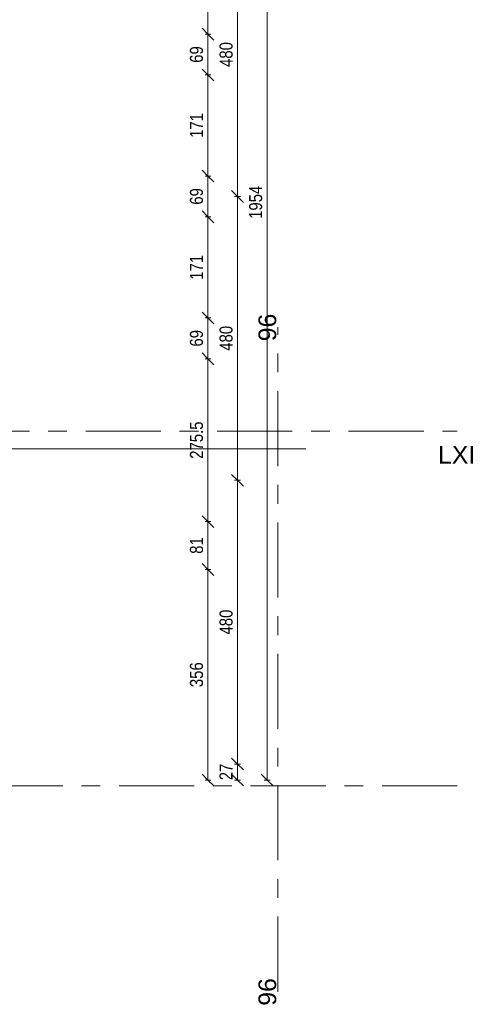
# Model space of a CAD drawing. Header units: centimetres. Extents: x -1737 to 22393, y -8842 to 3760.
# Tile 32 of 44: x 1681 to 2444, y 2 to 1667. Entities that reach past the tile are written whole.
import ezdxf

# ---------------------------------------------------------------- set-up
doc = ezdxf.new("R2010")
doc.units = ezdxf.units.CM
doc.linetypes.add('Oś', pattern=[222.25, 127, -31.75, 31.75, -31.75])
for name, color, linetype, lineweight in [('A-ANNO-DIMS', 211, 'Continuous', 13), ('A-ANNO-DIMS-100', 211, 'Continuous', 13), ('A-FLOR', 192, 'Continuous', 13), ('S-GRID', 1, 'Continuous', 13), ('S-GRID-IDEN', 1, 'Continuous', 13)]:
    doc.layers.add(name, color=color, linetype=linetype, lineweight=lineweight)
doc.styles.add('Arial Narrow_1', font='ARIALN.TTF', dxfattribs={"height": 22})
doc.styles.add('Arial_1', font='arial.ttf', dxfattribs={"height": 30})
doc.dimstyles.new('Diagonal_1_100__0_1_', dxfattribs={"dimscale": 30.48, "dimtxt": 22.515481, "dimasz": 0.656168, "dimexe": 0.164042, "dimexo": 0.0625, "dimgap": 0.065617, "dimtad": 1, "dimdec": 1, "dimrnd": 0.1, "dimdsep": 46, "dimtxsty": 'Arial Narrow_1', "dimblk1": 'OBLIQUE', "dimblk2": 'OBLIQUE', "dimsah": 1, "dimcen": 0.09, "dimazin": 0, "dimtfac": 1, "dimtdec": 4, "dimtix": 1, "dimtmove": 0, "dimatfit": 3, "dimfxl": 0.164042, "dimfxlon": 1, "dimtvp": 1, "dimtolj": 1, "dimtzin": 0, "dimarcsym": 2})

# ---------------------------------------------------------------- blocks, each defined once
blk = doc.blocks.new('Pawilon J_rvt-1-3_piętro I __3_90 m_ - stan istniejący')
at = {"layer": 'A-FLOR', "color": 9}
for p, q in [((1523.4, 941.3), (1523.4, 371.3)), ((2164.7, 941.3), (1523.4, 941.3)), ((1523.4, 371.3), (1514.4, 371.3)), ((1514.4, 371.3), (1514.4, 279))]:
    blk.add_line(p, q, dxfattribs=at)
at = {"layer": 'S-GRID', "linetype": 'Oś'}
for p, q in [((1517.4, 23.2), (1517.4, 1147.1)), ((2117.4, 23.2), (2117.4, 1147.1)), ((1125.8, 971.3), (2420.5, 971.3)), ((2420.5, 371.3), (1302.4, 371.3))]:
    blk.add_line(p, q, dxfattribs=at)
at = {"layer": 'S-GRID-IDEN', "char_height": 30, "width": 48.3, "attachment_point": 5, "rotation": 90, "line_spacing_factor": 0.936439, "style": 'Arial_1'}
for s, insert in [('\\pxqc,t4.23333,8.46667,12.7,16.93333,21.16667,25.4,29.63333,33.86667,38.1,42.33333,46.56667,50.8,55.03333,59.26667,63.5,67.73333,71.96667,76.2,80.43333,84.66667,88.9,93.13333,97.36667,101.6,105.83333,110.06667,114.3,118.53333,122.76667,127,131.23333,135.46667;{95}', (1499.8, 1146.7)), ('\\pxqc,t4.23333,8.46667,12.7,16.93333,21.16667,25.4,29.63333,33.86667,38.1,42.33333,46.56667,50.8,55.03333,59.26667,63.5,67.73333,71.96667,76.2,80.43333,84.66667,88.9,93.13333,97.36667,101.6,105.83333,110.06667,114.3,118.53333,122.76667,127,131.23333,135.46667;{96}', (2099.8, 1146.7)), ('\\pxqc,t4.23333,8.46667,12.7,16.93333,21.16667,25.4,29.63333,33.86667,38.1,42.33333,46.56667,50.8,55.03333,59.26667,63.5,67.73333,71.96667,76.2,80.43333,84.66667,88.9,93.13333,97.36667,101.6,105.83333,110.06667,114.3,118.53333,122.76667,127,131.23333,135.46667;{95}', (1499.8, 22.8)), ('\\pxqc,t4.23333,8.46667,12.7,16.93333,21.16667,25.4,29.63333,33.86667,38.1,42.33333,46.56667,50.8,55.03333,59.26667,63.5,67.73333,71.96667,76.2,80.43333,84.66667,88.9,93.13333,97.36667,101.6,105.83333,110.06667,114.3,118.53333,122.76667,127,131.23333,135.46667;{96}', (2099.8, 22.8))]:
    blk.add_mtext(s, dxfattribs=dict(at, insert=insert))
at = {"layer": 'S-GRID-IDEN', "char_height": 30, "attachment_point": 5, "line_spacing_factor": 0.936439, "style": 'Arial_1'}
for s, insert, width in [('\\pxqc,t4.23333,8.46667,12.7,16.93333,21.16667,25.4,29.63333,33.86667,38.1,42.33333,46.56667,50.8,55.03333,59.26667,63.5,67.73333,71.96667,76.2,80.43333,84.66667,88.9,93.13333,97.36667,101.6,105.83333,110.06667,114.3,118.53333,122.76667,127,131.23333,135.46667;{LXI}', (2419.7, 931.4), 63.5), ('\\pxqc,t4.23333,8.46667,12.7,16.93333,21.16667,25.4,29.63333,33.86667,38.1,42.33333,46.56667,50.8,55.03333,59.26667,63.5,67.73333,71.96667,76.2,80.43333,84.66667,88.9,93.13333,97.36667,101.6,105.83333,110.06667,114.3,118.53333,122.76667,127,131.23333,135.46667;{LXII}', (1302.6, 395.4), 75.4)]:
    blk.add_mtext(s, dxfattribs=dict(at, insert=insert, width=width))
blk = doc.blocks.new('DIMBLOCK21-3_piętro I __3_90 m_ - stan istniejący')
at = {"layer": 'A-ANNO-DIMS-100'}
for p, q in [((2049.3, 408.3), (2039.3, 418.3)), ((2044.3, 408.3), (2054.3, 408.3)), ((2049.3, 408.3), (2044.3, 408.3)), ((2049.3, 381.3), (2049.3, 408.3)), ((2049.3, 408.3), (2059.3, 398.3)), ((2049.3, 381.3), (2039.3, 391.3)), ((2044.3, 381.3), (2054.3, 381.3)), ((2049.3, 381.3), (2044.3, 381.3)), ((2049.3, 381.3), (2059.3, 371.3))]:
    blk.add_line(p, q, dxfattribs=at)
at = {"layer": 'A-ANNO-DIMS-100', "color": 0, "insert": (2018.8, 380.9), "char_height": 22, "width": 33.452, "attachment_point": 1, "rotation": 90, "line_spacing_factor": 0.974696, "style": 'Arial Narrow_1'}
blk.add_mtext('27', dxfattribs=at)
blk = doc.blocks.new('_Oblique')
at = {"color": 0, "linetype": 'ByBlock', "lineweight": -2}
blk.add_line((-0.5, -0.5), (0.5, 0.5), dxfattribs=at)
blk = doc.blocks.new('DIMBLOCK22-3_piętro I __3_90 m_ - stan istniejący')
at = {"layer": 'A-ANNO-DIMS-100'}
for p, q in [((2049.3, 888.3), (2039.3, 898.3)), ((2044.3, 888.3), (2054.3, 888.3)), ((2049.3, 888.3), (2044.3, 888.3)), ((2049.3, 408.3), (2049.3, 888.3)), ((2049.3, 888.3), (2059.3, 878.3)), ((2049.3, 408.3), (2039.3, 418.3)), ((2044.3, 408.3), (2054.3, 408.3)), ((2049.3, 408.3), (2044.3, 408.3)), ((2049.3, 408.3), (2059.3, 398.3))]:
    blk.add_line(p, q, dxfattribs=at)
at = {"layer": 'A-ANNO-DIMS-100', "color": 0, "insert": (2018.8, 627.4), "char_height": 22, "width": 50.177, "attachment_point": 1, "rotation": 90, "line_spacing_factor": 0.974696, "style": 'Arial Narrow_1'}
blk.add_mtext('480', dxfattribs=at)
blk = doc.blocks.new('DIMBLOCK23-3_piętro I __3_90 m_ - stan istniejący')
at = {"layer": 'A-ANNO-DIMS-100'}
for p, q in [((2049.3, 1368.3), (2039.3, 1378.3)), ((2044.3, 1368.3), (2054.3, 1368.3)), ((2049.3, 1368.3), (2044.3, 1368.3)), ((2049.3, 888.3), (2049.3, 1368.3)), ((2049.3, 1368.3), (2059.3, 1358.3)), ((2049.3, 888.3), (2039.3, 898.3)), ((2044.3, 888.3), (2054.3, 888.3)), ((2049.3, 888.3), (2044.3, 888.3)), ((2049.3, 888.3), (2059.3, 878.3))]:
    blk.add_line(p, q, dxfattribs=at)
at = {"layer": 'A-ANNO-DIMS-100', "color": 0, "insert": (2018.8, 1107.4), "char_height": 22, "width": 50.177, "attachment_point": 1, "rotation": 90, "line_spacing_factor": 0.974696, "style": 'Arial Narrow_1'}
blk.add_mtext('480', dxfattribs=at)
blk = doc.blocks.new('DIMBLOCK24-3_piętro I __3_90 m_ - stan istniejący')
at = {"layer": 'A-ANNO-DIMS-100'}
for p, q in [((2049.3, 1848.3), (2039.3, 1858.3)), ((2044.3, 1848.3), (2054.3, 1848.3)), ((2049.3, 1848.3), (2044.3, 1848.3)), ((2049.3, 1368.3), (2049.3, 1848.3)), ((2049.3, 1848.3), (2059.3, 1838.3)), ((2049.3, 1368.3), (2039.3, 1378.3)), ((2044.3, 1368.3), (2054.3, 1368.3)), ((2049.3, 1368.3), (2044.3, 1368.3)), ((2049.3, 1368.3), (2059.3, 1358.3))]:
    blk.add_line(p, q, dxfattribs=at)
at = {"layer": 'A-ANNO-DIMS-100', "color": 0, "insert": (2018.8, 1587.4), "char_height": 22, "width": 50.177, "attachment_point": 1, "rotation": 90, "line_spacing_factor": 0.974696, "style": 'Arial Narrow_1'}
blk.add_mtext('480', dxfattribs=at)
blk = doc.blocks.new('DIMBLOCK32-3_piętro I __3_90 m_ - stan istniejący')
at = {"layer": 'A-ANNO-DIMS-100'}
for p, q in [((2099.3, 2335.3), (2089.3, 2345.3)), ((2094.3, 2335.3), (2104.3, 2335.3)), ((2099.3, 2335.3), (2094.3, 2335.3)), ((2099.3, 2335.3), (2099.3, 381.3)), ((2099.3, 2335.3), (2109.3, 2325.3)), ((2099.3, 381.3), (2089.3, 391.3)), ((2094.3, 381.3), (2104.3, 381.3)), ((2099.3, 381.3), (2094.3, 381.3)), ((2099.3, 381.3), (2109.3, 371.3))]:
    blk.add_line(p, q, dxfattribs=at)
at = {"layer": 'A-ANNO-DIMS-100', "color": 0, "insert": (2068.8, 1330.4), "char_height": 22, "width": 66.903, "attachment_point": 1, "rotation": 90, "line_spacing_factor": 0.974696, "style": 'Arial Narrow_1'}
blk.add_mtext('1954', dxfattribs=at)
blk = doc.blocks.new('DIMBLOCK250-3_piętro I __3_90 m_ - stan istniejący')
at = {"layer": 'A-ANNO-DIMS-100'}
for p, q in [((1999.3, 737.3), (1989.3, 747.3)), ((1994.3, 737.3), (2004.3, 737.3)), ((1999.3, 737.3), (1994.3, 737.3)), ((1999.3, 381.3), (1999.3, 737.3)), ((1999.3, 737.3), (2009.3, 727.3)), ((1999.3, 381.3), (1989.3, 391.3)), ((1994.3, 381.3), (2004.3, 381.3)), ((1999.3, 381.3), (1994.3, 381.3)), ((1999.3, 381.3), (2009.3, 371.3))]:
    blk.add_line(p, q, dxfattribs=at)
at = {"layer": 'A-ANNO-DIMS-100', "color": 0, "insert": (1968.8, 538.4), "char_height": 22, "width": 50.177, "attachment_point": 1, "rotation": 90, "line_spacing_factor": 0.974696, "style": 'Arial Narrow_1'}
blk.add_mtext('356', dxfattribs=at)
blk = doc.blocks.new('DIMBLOCK251-3_piętro I __3_90 m_ - stan istniejący')
at = {"layer": 'A-ANNO-DIMS-100'}
for p, q in [((1999.3, 818.3), (1989.3, 828.3)), ((1994.3, 818.3), (2004.3, 818.3)), ((1999.3, 818.3), (1994.3, 818.3)), ((1999.3, 737.3), (1999.3, 818.3)), ((1999.3, 818.3), (2009.3, 808.3)), ((1999.3, 737.3), (1989.3, 747.3)), ((1994.3, 737.3), (2004.3, 737.3)), ((1999.3, 737.3), (1994.3, 737.3)), ((1999.3, 737.3), (2009.3, 727.3))]:
    blk.add_line(p, q, dxfattribs=at)
at = {"layer": 'A-ANNO-DIMS-100', "color": 0, "insert": (1968.8, 763.9), "char_height": 22, "width": 33.452, "attachment_point": 1, "rotation": 90, "line_spacing_factor": 0.974696, "style": 'Arial Narrow_1'}
blk.add_mtext('81', dxfattribs=at)
blk = doc.blocks.new('DIMBLOCK252-3_piętro I __3_90 m_ - stan istniejący')
at = {"layer": 'A-ANNO-DIMS-100'}
for p, q in [((1999.3, 1093.8), (1989.3, 1103.8)), ((1994.3, 1093.8), (2004.3, 1093.8)), ((1999.3, 1093.8), (1994.3, 1093.8)), ((1999.3, 818.3), (1999.3, 1093.8)), ((1999.3, 1093.8), (2009.3, 1083.8)), ((1999.3, 818.3), (1989.3, 828.3)), ((1994.3, 818.3), (2004.3, 818.3)), ((1999.3, 818.3), (1994.3, 818.3)), ((1999.3, 818.3), (2009.3, 808.3))]:
    blk.add_line(p, q, dxfattribs=at)
at = {"layer": 'A-ANNO-DIMS-100', "color": 0, "insert": (1968.8, 924.6), "char_height": 22, "width": 75.48, "attachment_point": 1, "rotation": 90, "line_spacing_factor": 0.974696, "style": 'Arial Narrow_1'}
blk.add_mtext('275.5', dxfattribs=at)
blk = doc.blocks.new('DIMBLOCK253-3_piętro I __3_90 m_ - stan istniejący')
at = {"layer": 'A-ANNO-DIMS-100'}
for p, q in [((1999.3, 1162.8), (1989.3, 1172.8)), ((1994.3, 1162.8), (2004.3, 1162.8)), ((1999.3, 1162.8), (1994.3, 1162.8)), ((1999.3, 1093.8), (1999.3, 1162.8)), ((1999.3, 1162.8), (2009.3, 1152.8)), ((1999.3, 1093.8), (1989.3, 1103.8)), ((1994.3, 1093.8), (2004.3, 1093.8)), ((1999.3, 1093.8), (1994.3, 1093.8)), ((1999.3, 1093.8), (2009.3, 1083.8))]:
    blk.add_line(p, q, dxfattribs=at)
at = {"layer": 'A-ANNO-DIMS-100', "color": 0, "insert": (1968.8, 1114.4), "char_height": 22, "width": 33.452, "attachment_point": 1, "rotation": 90, "line_spacing_factor": 0.974696, "style": 'Arial Narrow_1'}
blk.add_mtext('69', dxfattribs=at)
blk = doc.blocks.new('DIMBLOCK254-3_piętro I __3_90 m_ - stan istniejący')
at = {"layer": 'A-ANNO-DIMS-100'}
for p, q in [((1999.3, 1333.8), (1989.3, 1343.8)), ((1994.3, 1333.8), (2004.3, 1333.8)), ((1999.3, 1333.8), (1994.3, 1333.8)), ((1999.3, 1162.8), (1999.3, 1333.8)), ((1999.3, 1333.8), (2009.3, 1323.8)), ((1999.3, 1162.8), (1989.3, 1172.8)), ((1994.3, 1162.8), (2004.3, 1162.8)), ((1999.3, 1162.8), (1994.3, 1162.8)), ((1999.3, 1162.8), (2009.3, 1152.8))]:
    blk.add_line(p, q, dxfattribs=at)
at = {"layer": 'A-ANNO-DIMS-100', "color": 0, "insert": (1968.8, 1227.4), "char_height": 22, "width": 50.177, "attachment_point": 1, "rotation": 90, "line_spacing_factor": 0.974696, "style": 'Arial Narrow_1'}
blk.add_mtext('171', dxfattribs=at)
blk = doc.blocks.new('DIMBLOCK255-3_piętro I __3_90 m_ - stan istniejący')
at = {"layer": 'A-ANNO-DIMS-100'}
for p, q in [((1999.3, 1402.8), (1989.3, 1412.8)), ((1994.3, 1402.8), (2004.3, 1402.8)), ((1999.3, 1402.8), (1994.3, 1402.8)), ((1999.3, 1333.8), (1999.3, 1402.8)), ((1999.3, 1402.8), (2009.3, 1392.8)), ((1999.3, 1333.8), (1989.3, 1343.8)), ((1994.3, 1333.8), (2004.3, 1333.8)), ((1999.3, 1333.8), (1994.3, 1333.8)), ((1999.3, 1333.8), (2009.3, 1323.8))]:
    blk.add_line(p, q, dxfattribs=at)
at = {"layer": 'A-ANNO-DIMS-100', "color": 0, "insert": (1968.8, 1354.4), "char_height": 22, "width": 33.452, "attachment_point": 1, "rotation": 90, "line_spacing_factor": 0.974696, "style": 'Arial Narrow_1'}
blk.add_mtext('69', dxfattribs=at)
blk = doc.blocks.new('DIMBLOCK256-3_piętro I __3_90 m_ - stan istniejący')
at = {"layer": 'A-ANNO-DIMS-100'}
for p, q in [((1999.3, 1573.8), (1989.3, 1583.8)), ((1994.3, 1573.8), (2004.3, 1573.8)), ((1999.3, 1573.8), (1994.3, 1573.8)), ((1999.3, 1402.8), (1999.3, 1573.8)), ((1999.3, 1573.8), (2009.3, 1563.8)), ((1999.3, 1402.8), (1989.3, 1412.8)), ((1994.3, 1402.8), (2004.3, 1402.8)), ((1999.3, 1402.8), (1994.3, 1402.8)), ((1999.3, 1402.8), (2009.3, 1392.8))]:
    blk.add_line(p, q, dxfattribs=at)
at = {"layer": 'A-ANNO-DIMS-100', "color": 0, "insert": (1968.8, 1467.4), "char_height": 22, "width": 50.177, "attachment_point": 1, "rotation": 90, "line_spacing_factor": 0.974696, "style": 'Arial Narrow_1'}
blk.add_mtext('171', dxfattribs=at)
blk = doc.blocks.new('DIMBLOCK257-3_piętro I __3_90 m_ - stan istniejący')
at = {"layer": 'A-ANNO-DIMS-100'}
for p, q in [((1999.3, 1642.8), (1989.3, 1652.8)), ((1994.3, 1642.8), (2004.3, 1642.8)), ((1999.3, 1642.8), (1994.3, 1642.8)), ((1999.3, 1573.8), (1999.3, 1642.8)), ((1999.3, 1642.8), (2009.3, 1632.8)), ((1999.3, 1573.8), (1989.3, 1583.8)), ((1994.3, 1573.8), (2004.3, 1573.8)), ((1999.3, 1573.8), (1994.3, 1573.8)), ((1999.3, 1573.8), (2009.3, 1563.8))]:
    blk.add_line(p, q, dxfattribs=at)
at = {"layer": 'A-ANNO-DIMS-100', "color": 0, "insert": (1968.8, 1594.4), "char_height": 22, "width": 33.452, "attachment_point": 1, "rotation": 90, "line_spacing_factor": 0.974696, "style": 'Arial Narrow_1'}
blk.add_mtext('69', dxfattribs=at)
blk = doc.blocks.new('DIMBLOCK258-3_piętro I __3_90 m_ - stan istniejący')
at = {"layer": 'A-ANNO-DIMS-100'}
for p, q in [((1999.3, 1813.8), (1989.3, 1823.8)), ((1994.3, 1813.8), (2004.3, 1813.8)), ((1999.3, 1813.8), (1994.3, 1813.8)), ((1999.3, 1642.8), (1999.3, 1813.8)), ((1999.3, 1813.8), (2009.3, 1803.8)), ((1999.3, 1642.8), (1989.3, 1652.8)), ((1994.3, 1642.8), (2004.3, 1642.8)), ((1999.3, 1642.8), (1994.3, 1642.8)), ((1999.3, 1642.8), (2009.3, 1632.8))]:
    blk.add_line(p, q, dxfattribs=at)
at = {"layer": 'A-ANNO-DIMS-100', "color": 0, "insert": (1968.8, 1707.4), "char_height": 22, "width": 50.177, "attachment_point": 1, "rotation": 90, "line_spacing_factor": 0.974696, "style": 'Arial Narrow_1'}
blk.add_mtext('171', dxfattribs=at)

msp = doc.modelspace()

# ---------------------------------------------------------------- block references
at = {"lineweight": 5}
msp.add_blockref('Pawilon J_rvt-1-3_piętro I __3_90 m_ - stan istniejący', (0, 0), dxfattribs=at)

# ---------------------------------------------------------------- dimensions: what is measured, and where the dimension line sits
at = {"layer": 'A-ANNO-DIMS'}
for base, p1, p2, override, picture, middle in [((2099.25, 381.33), (2094.25, 2335.33), (2094.25, 381.33), {"dimpost": '<>', "dimfxl": 1954}, 'DIMBLOCK32-3_piętro I __3_90 m_ - stan istniejący', (2086.02, 1358.33)), ((2049.25, 1848.33), (2044.25, 1368.33), (2044.25, 1848.33), {"dimpost": '<>', "dimfxl": 480}, 'DIMBLOCK24-3_piętro I __3_90 m_ - stan istniejący', (2036.02, 1608.33)), ((1999.25, 1813.83), (1994.25, 1642.83), (1994.25, 1813.83), {"dimpost": '<>', "dimfxl": 171}, 'DIMBLOCK258-3_piętro I __3_90 m_ - stan istniejący', (1986.21, 1728.33)), ((1999.25, 1642.83), (1994.25, 1573.83), (1994.25, 1642.83), {"dimpost": '<>', "dimfxl": 69}, 'DIMBLOCK257-3_piętro I __3_90 m_ - stan istniejący', (1986.02, 1608.33)), ((1999.25, 1573.83), (1994.25, 1402.83), (1994.25, 1573.83), {"dimpost": '<>', "dimfxl": 171}, 'DIMBLOCK256-3_piętro I __3_90 m_ - stan istniejący', (1986.21, 1488.33)), ((1999.25, 1402.83), (1994.25, 1333.83), (1994.25, 1402.83), {"dimpost": '<>', "dimfxl": 69}, 'DIMBLOCK255-3_piętro I __3_90 m_ - stan istniejący', (1986.02, 1368.33)), ((2049.25, 1368.33), (2044.25, 888.33), (2044.25, 1368.33), {"dimpost": '<>', "dimfxl": 480}, 'DIMBLOCK23-3_piętro I __3_90 m_ - stan istniejący', (2036.02, 1128.33)), ((1999.25, 1333.83), (1994.25, 1162.83), (1994.25, 1333.83), {"dimpost": '<>', "dimfxl": 171}, 'DIMBLOCK254-3_piętro I __3_90 m_ - stan istniejący', (1986.21, 1248.33)), ((1999.25, 1162.83), (1994.25, 1093.83), (1994.25, 1162.83), {"dimpost": '<>', "dimfxl": 69}, 'DIMBLOCK253-3_piętro I __3_90 m_ - stan istniejący', (1986.02, 1128.33)), ((1999.25, 1093.83), (1994.25, 818.33), (1994.25, 1093.83), {"dimpost": '<>', "dimfxl": 275.5}, 'DIMBLOCK252-3_piętro I __3_90 m_ - stan istniejący', (1986.02, 956.08)), ((2049.25, 888.33), (2044.25, 408.33), (2044.25, 888.33), {"dimpost": '<>', "dimfxl": 480}, 'DIMBLOCK22-3_piętro I __3_90 m_ - stan istniejący', (2036.02, 648.33)), ((1999.25, 818.33), (1994.25, 737.33), (1994.25, 818.33), {"dimpost": '<>', "dimfxl": 81}, 'DIMBLOCK251-3_piętro I __3_90 m_ - stan istniejący', (1986.02, 777.83)), ((1999.25, 737.33), (1994.25, 381.33), (1994.25, 737.33), {"dimpost": '<>', "dimfxl": 356}, 'DIMBLOCK250-3_piętro I __3_90 m_ - stan istniejący', (1986.02, 559.33)), ((2049.25, 408.33), (2044.25, 381.33), (2044.25, 408.33), {"dimpost": '<>', "dimfxl": 27}, 'DIMBLOCK21-3_piętro I __3_90 m_ - stan istniejący', (2036.21, 394.83))]:
    dim = msp.add_linear_dim(base=base, p1=p1, p2=p2, angle=90, dimstyle='Diagonal_1_100__0_1_', override=override, dxfattribs=at)
    dim.commit()
    dim.dimension.update_dxf_attribs({"geometry": picture, "text_midpoint": middle})

doc.saveas('drawing.dxf')
